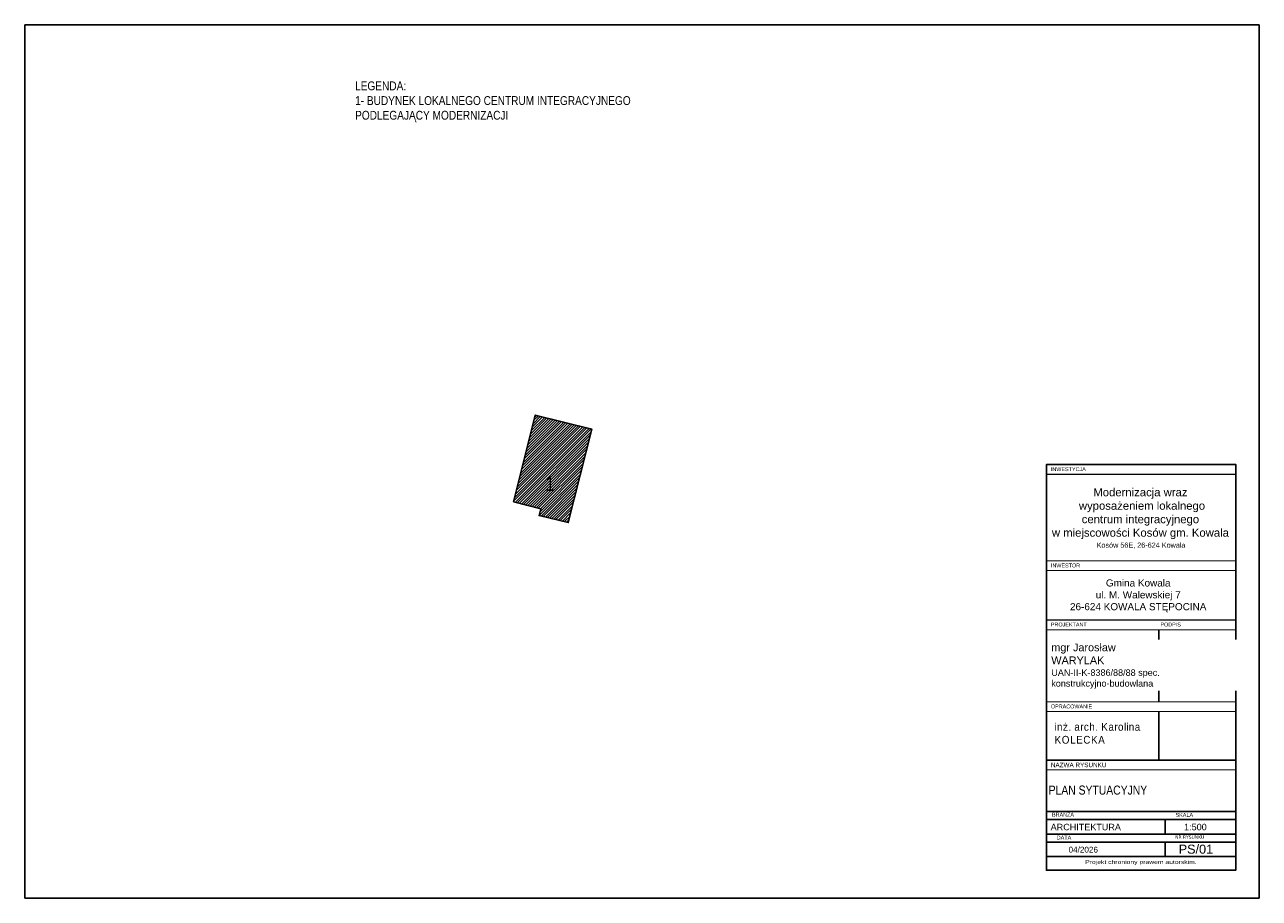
# Model space of a CAD drawing. Header units: millimetres. Extents: x -5941 to 19721, y -9230 to 6433.
# Tile 153 of 204: x 13799 to 14219, y -7307 to -7010. Entities that reach past the tile are written whole.
import ezdxf
from ezdxf.enums import TextEntityAlignment as Align

# ---------------------------------------------------------------- set-up
doc = ezdxf.new("R2010")
doc.units = ezdxf.units.MM
doc.layers.add('A_opis', color=1, linetype='Continuous')
doc.layers.add('O_tabelka', color=3, linetype='Continuous')
doc.styles.add('ARIAL', font='arial.ttf', dxfattribs={"width": 0.8})
doc.styles.get("Standard").update_dxf_attribs({"font": 'arial.ttf'})
doc.styles.add('verdena', font='verdana.ttf')
picture_1 = doc.add_image_def('image1.jpg', size_in_pixel=(4960, 3510))

msp = doc.modelspace()

# ---------------------------------------------------------------- hatches: boundary and pattern name
h = msp.add_hatch()
h.set_pattern_fill('ANSI31', color=50, scale=0.2)
h.set_pattern_definition([(45, (13965.56164, -7179.2031), (-0.449013, 0.449013), [])])
h.paths.add_polyline_path([(13965.562, -7172.214), (13974.88, -7174.575), (13974.28, -7176.814), (13984.191, -7179.203), (13992.203, -7147.407), (13972.976, -7142.633)])

# ---------------------------------------------------------------- linework, layer by layer
msp.add_lwpolyline([(13965.562, -7172.214), (13974.88, -7174.575), (13974.28, -7176.814), (13984.191, -7179.203), (13992.203, -7147.407), (13972.976, -7142.633)], close=True)
at = {"layer": 'O_tabelka', "color": 0}
for p, q in [((14185.109, -7215.656), (14185.109, -7240.215)), ((14185.109, -7243.515), (14185.109, -7260.008)), ((14146.831, -7260.008), (14211.241, -7260.008)), ((14146.831, -7260.008), (14211.241, -7260.008)), ((14146.831, -7260.008), (14211.241, -7260.008)), ((14187.241, -7280.211), (14187.241, -7285.161)), ((14187.241, -7287.911), (14187.241, -7292.861))]:
    msp.add_line(p, q, dxfattribs=at)
at = {"layer": 'O_tabelka', "color": 0, "const_width": 0.359}
for points in [[(14146.831, -7159.513), (14211.241, -7159.513), (14211.241, -7162.813), (14146.831, -7162.813)], [(14146.831, -7192.256), (14211.241, -7192.256), (14211.241, -7195.556), (14146.831, -7195.556)], [(14146.831, -7212.356), (14211.241, -7212.356), (14211.241, -7215.656), (14146.831, -7215.656)], [(14146.831, -7240.215), (14211.241, -7240.215), (14211.241, -7243.515), (14146.831, -7243.515)], [(14146.831, -7260.008), (14211.241, -7260.008), (14211.241, -7263.308), (14146.831, -7263.308)]]:
    msp.add_lwpolyline(points, close=True, dxfattribs=at)
at = {"layer": 'O_tabelka', "color": 0}
msp.add_lwpolyline([(14146.831, -7159.513), (14211.241, -7159.513), (14211.241, -7297.47), (14146.831, -7297.47)], close=True, dxfattribs=at)
for points in [[(14146.831, -7260.008), (14211.241, -7260.008)], [(14146.831, -7277.461), (14211.241, -7277.461)], [(14146.831, -7280.211), (14211.241, -7280.211)], [(14146.831, -7285.161), (14211.241, -7285.161)], [(14146.831, -7287.911), (14211.241, -7287.911)], [(14146.831, -7292.861), (14211.241, -7292.861)]]:
    msp.add_lwpolyline(points, dxfattribs=at)
at = {"layer": 'O_tabelka', "color": 0, "ltscale": 10}
msp.add_lwpolyline([(14146.831, -7277.461), (14211.241, -7277.461)], dxfattribs=at)

# ---------------------------------------------------------------- texts
at = {"layer": 'A_opis', "color": 0, "style": 'ARIAL', "width": 1.25}
msp.add_text('Projekt chroniony prawem autorskim.', height=1.32, dxfattribs=at).set_placement((14160.045, -7295.34))
at = {"layer": 'O_tabelka', "color": 0, "ltscale": 10, "attachment_point": 4, "style": 'ARIAL'}
for s, insert, char_height, width in [('{\\fArial Narrow|b0|i0|c238|p34;\\W1;LEGENDA:\\P1- BUDYNEK LOKALNEGO CENTRUM INTEGRACYJNEGO PODLEGAJĄCY MODERNIZACJI}', (13911.697, -7036.103), 3, 103.41388), ('{\\fArial Narrow|b0|i0|c238|p34;\\W1;1}', (13976.413, -7165.946), 5, 3.26543), ('\\pt80,110;{\\A1;\\fArial Narrow|b0|i0|c238|p34;\\W1.37500x;\\T1.10000;inż. arch. Karolina}\\P\\pt80,110;{\\A1;\\fArial Narrow|b0|i0|c238|p34;\\W1.37500x;\\T1.10000;KOLECKA}', (14149.643, -7250.922), 2.64, 62.60543), ('{\\fArial Narrow|b0|i0|c238|p34;\\W1;PLAN SYTUACYJNY}', (14147.606, -7270.242), 3.08, 77.90404)]:
    msp.add_mtext(s, dxfattribs=dict(at, insert=insert, char_height=char_height, width=width))
at = {"layer": 'O_tabelka', "color": 0, "attachment_point": 1}
for s, insert, char_height, width in [('{\\fArial|b0|i0|c238|p34;INWESTYCJA}', (14148.365, -7160.393), 1.32, 80.59333), ('INWESTOR', (14148.371, -7193.136), 1.32, 80.59333), ('{\\fArial|b0|i0|c238|p34;PROJEKTANT}', (14148.371, -7213.236), 1.32, 25.64145), ('{\\fArial|b0|i0|c238|p34;PODPIS}', (14185.624, -7213.236), 1.32, 18.99333), ('OPRACOWANIE', (14148.371, -7241.095), 1.32, 25.64145), ('{\\fArial|b0|i0|c238|p34;NAZWA RYSUNKU}', (14148.371, -7260.888), 1.54, 25.64145), ('{\\fArial|b0|i0|c238|p34;BRANŻA}', (14148.758, -7277.915), 1.32, 25.64145), ('{\\fArial|b0|i0|c238|p34;SKALA}', (14190.781, -7278.011), 1.32, 25.64145), ('{\\fArial|b0|i0|c238|p34;DATA}', (14150.371, -7285.711), 1.32, 25.64145)]:
    msp.add_mtext(s, dxfattribs=dict(at, insert=insert, char_height=char_height, width=width))
at = {"layer": 'O_tabelka', "color": 0}
for s, insert, char_height, width, attachment_point, style in [('{\\W1;Modernizacja wraz \\P wyposażeniem lokalnego \\Pcentrum integracyjnego \\Pw miejscowości Kosów gm. Kowala}', (14178.826, -7167.517), 2.75, 62.11325, 2, 'ARIAL'), ('{\\W1;Kosów 56E, 26-624 Kowala}', (14179.036, -7188.102), 1.76, 64.40998, 8, 'ARIAL'), ('{\\W1;Gmina Kowala\\Pul. M. Walewskiej 7\\P26-624 KOWALA STĘPOCINA}', (14178.07, -7198.54), 2.42, 63.10464, 2, 'ARIAL'), ('NR RYSUNKU', (14190.641, -7285.661), 1.1, 47.68388, 1, 'verdena')]:
    msp.add_mtext(s, dxfattribs=dict(at, insert=insert, char_height=char_height, width=width, attachment_point=attachment_point, style=style))
at = {"layer": 'O_tabelka', "color": 0, "ltscale": 10, "style": 'ARIAL'}
msp.add_attdef('ARCHITEKTURA', text='BRANŻA', height=2.2, dxfattribs=at).set_placement((14148.285, -7282.778), align=Align.MIDDLE_LEFT)
for tag, text, height, p in [('1:500', 'SKALA', 2.2, (14197.524, -7282.778)), ('04/2026', 'DATA', 1.98, (14159.384, -7290.478)), ('PS/01', '_', 3.08, (14197.692, -7290.314))]:
    msp.add_attdef(tag, text=text, height=height, dxfattribs=at).set_placement(p, align=Align.MIDDLE_CENTER)

# ---------------------------------------------------------------- pictures from other files: only their frames are drawn
image = msp.add_image(picture_1, insert=(13799.315, -7307.029), size_in_units=(419.947, 297.18), dxfattribs=dict(fade=5))
image.dxf.flags = 7

# ---------------------------------------------------------------- next in the draw order: texts
at = {"layer": 'O_tabelka', "color": 0, "ltscale": 10, "insert": (14148.505, -7228.018), "char_height": 2.64, "width": 62.60543, "attachment_point": 4, "style": 'ARIAL', "bg_fill": 2}
msp.add_mtext('\\pt0.000033,0.000045,0.00007;{\\A1;\\W1.25000x;mgr Jarosław}\\P\\pt0.000033,0.000045,0.00007;{\\A1;\\W1.25000x;WARYLAK}\\P\\pt0.407986;{\\A1;\\H0.83333x;\\W1.25000x;UAN-II-K-8386/88/88 spec. }{\\A1;\\H0.83333x;\\W1.25000x;konstrukcyjno-budowlana}', dxfattribs=at)

doc.saveas('drawing.dxf')
